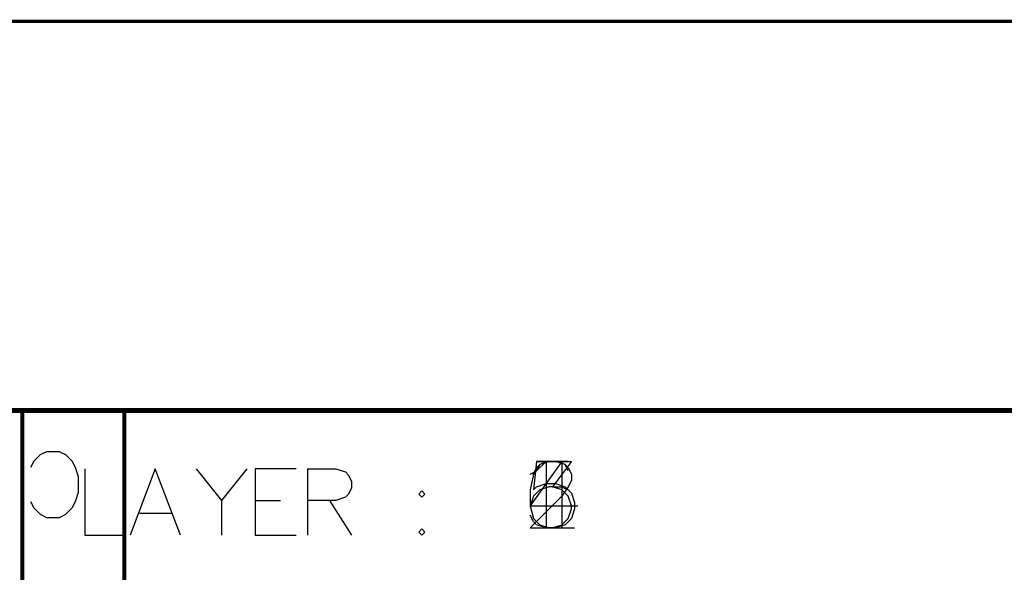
# Model space of a CAD drawing. Header units: millimetres. Extents: x 138 to 555, y 26 to 334.
# Tile 21 of 202: x 242 to 271, y 45 to 62. Entities that reach past the tile are written whole.
import ezdxf

# ---------------------------------------------------------------- set-up
doc = ezdxf.new("R2010")
doc.units = ezdxf.units.MM
for name, color, linetype in [('BottomLayer', 5, 'Continuous'), ('DrillDrawing', 1, 'Continuous'), ('KeepOutLayer', 6, 'Continuous'), ('Mechanical27', 56, 'Continuous'), ('Mechanical30', 56, 'Continuous'), ('Mechanical31', 56, 'Continuous'), ('Mechanical32', 56, 'Continuous'), ('MidLayer1', 16, 'Continuous'), ('MidLayer2', 76, 'Continuous'), ('MidLayer3', 90, 'Continuous'), ('MidLayer4', 156, 'Continuous'), ('TopLayer', 1, 'Continuous')]:
    doc.layers.add(name, color=color, linetype=linetype)

# ---------------------------------------------------------------- blocks, each defined once
blk = doc.blocks.new('CARTOUCHE_STM_TOP_485')
at = {"layer": 'Mechanical31'}
for p, q in [((39.886, 22.257), (39.886, 20.257)), ((42.009, 22.257), (41.247, 20.257)), ((42.771, 20.257), (42.009, 22.257)), ((43.237, 22.257), (43.999, 21.305)), ((44.761, 22.257), (43.999, 21.305)), ((46.256, 22.257), (45.018, 22.257)), ((45.018, 22.257), (45.018, 20.257)), ((46.589, 22.257), (46.589, 20.257)), ((46.589, 22.257), (47.446, 22.257)), ((47.446, 22.257), (47.732, 22.162)), ((47.732, 22.162), (47.827, 22.066)), ((47.827, 22.066), (47.922, 21.876)), ((47.922, 21.686), (47.827, 21.495)), ((47.922, 21.876), (47.922, 21.686)), ((47.732, 21.4), (47.446, 21.305)), ((47.827, 21.495), (47.732, 21.4)), ((50.036, 21.59), (49.941, 21.495)), ((49.941, 21.495), (50.036, 21.4)), ((50.131, 21.495), (50.036, 21.59)), ((50.036, 21.4), (50.131, 21.495)), ((43.999, 21.305), (43.999, 20.257)), ((45.018, 21.305), (45.78, 21.305)), ((47.446, 21.305), (46.589, 21.305)), ((47.256, 21.305), (47.922, 20.257)), ((41.533, 20.924), (42.485, 20.924)), ((39.886, 20.257), (41.028, 20.257)), ((45.018, 20.257), (46.256, 20.257)), ((50.036, 20.448), (49.941, 20.353)), ((49.941, 20.353), (50.036, 20.257)), ((50.131, 20.353), (50.036, 20.448)), ((50.036, 20.257), (50.131, 20.353))]:
    blk.add_line(p, q, dxfattribs=at)
at = {"layer": 'Mechanical31', "const_width": 0.12}
for points in [[(0, 24), (121, 24)], [(38, 0), (38, 24)]]:
    blk.add_lwpolyline(points, dxfattribs=at)
at = {"layer": 'Mechanical31', "const_width": 0.06}
blk.add_lwpolyline([(37.97, 24, 1), (38.03, 24, 1)], format="xyb", close=True, dxfattribs=at)
blk = doc.blocks.new('CARTOUCHE_STM_BOTTOM_486')
at = {"layer": 'Mechanical32'}
for p, q in [((38.281, 22.471), (38.472, 22.662)), ((38.472, 22.662), (38.662, 22.757)), ((38.662, 22.757), (39.043, 22.757)), ((39.043, 22.757), (39.233, 22.662)), ((39.233, 22.662), (39.424, 22.471)), ((38.186, 22.281), (38.281, 22.471)), ((39.424, 22.471), (39.519, 22.281)), ((39.519, 22.281), (39.614, 21.995)), ((39.614, 21.995), (39.614, 21.519)), ((39.614, 21.519), (39.519, 21.233)), ((38.281, 21.043), (38.186, 21.233)), ((39.519, 21.233), (39.424, 21.043)), ((38.472, 20.853), (38.281, 21.043)), ((38.662, 20.757), (38.472, 20.853)), ((39.233, 20.853), (39.043, 20.757)), ((39.424, 21.043), (39.233, 20.853)), ((39.043, 20.757), (38.662, 20.757))]:
    blk.add_line(p, q, dxfattribs=at)
at = {"layer": 'Mechanical32', "const_width": 0.12}
for points in [[(0, 24), (121, 24)], [(41, 0), (41, 24)]]:
    blk.add_lwpolyline(points, dxfattribs=at)
at = {"layer": 'Mechanical32', "const_width": 0.06}
blk.add_lwpolyline([(40.97, 24, 1), (41.03, 24, 1)], format="xyb", close=True, dxfattribs=at)

msp = doc.modelspace()

# ---------------------------------------------------------------- linework, layer by layer
at = {"layer": 'BottomLayer'}
for p, q in [((257.506, 48.162), (257.316, 47.876)), ((257.792, 48.257), (257.506, 48.162)), ((257.982, 48.257), (257.792, 48.257)), ((258.268, 48.162), (257.982, 48.257)), ((258.363, 47.971), (258.268, 48.162)), ((257.316, 47.876), (257.22, 47.4)), ((257.792, 47.495), (257.506, 47.4)), ((257.887, 47.495), (257.792, 47.495)), ((258.173, 47.4), (257.887, 47.495)), ((257.22, 47.4), (257.22, 46.924)), ((257.316, 47.21), (257.22, 46.924)), ((257.506, 47.4), (257.316, 47.21)), ((258.363, 47.21), (258.173, 47.4)), ((258.458, 46.924), (258.363, 47.21)), ((257.22, 46.924), (257.316, 46.543)), ((258.458, 46.829), (258.458, 46.924)), ((258.363, 46.543), (258.458, 46.829)), ((257.316, 46.543), (257.506, 46.353)), ((257.506, 46.353), (257.792, 46.257)), ((257.887, 46.257), (258.173, 46.353)), ((258.173, 46.353), (258.363, 46.543)), ((257.792, 46.257), (257.887, 46.257))]:
    msp.add_line(p, q, dxfattribs=at)
at = {"layer": 'DrillDrawing', "const_width": 0.1}
msp.add_lwpolyline([(160.82, 61.507), (368.82, 61.507)], dxfattribs=at)
at = {"layer": 'KeepOutLayer', "const_width": 0.1}
msp.add_lwpolyline([(160.82, 61.507), (368.82, 61.507)], dxfattribs=at)
at = {"layer": 'Mechanical27', "const_width": 0.1}
msp.add_lwpolyline([(160.82, 61.507), (368.82, 61.507)], dxfattribs=at)
at = {"layer": 'Mechanical30', "const_width": 0.1}
msp.add_lwpolyline([(160.82, 61.507), (368.82, 61.507)], dxfattribs=at)
at = {"layer": 'MidLayer1'}
for p, q in [((258.173, 48.257), (257.22, 46.924)), ((258.173, 48.257), (258.173, 46.257)), ((257.22, 46.924), (258.649, 46.924))]:
    msp.add_line(p, q, dxfattribs=at)
at = {"layer": 'MidLayer2'}
for p, q in [((257.411, 48.257), (257.316, 47.4)), ((258.363, 48.257), (257.411, 48.257)), ((257.316, 47.4), (257.411, 47.495)), ((257.411, 47.495), (257.697, 47.59)), ((257.697, 47.59), (257.982, 47.59)), ((257.982, 47.59), (258.268, 47.495)), ((258.268, 47.495), (258.458, 47.305)), ((258.458, 47.305), (258.554, 47.019)), ((258.554, 47.019), (258.554, 46.829)), ((257.316, 46.448), (257.22, 46.638)), ((258.554, 46.829), (258.458, 46.543)), ((257.411, 46.353), (257.316, 46.448)), ((257.697, 46.257), (257.411, 46.353)), ((258.268, 46.353), (257.982, 46.257)), ((258.458, 46.543), (258.268, 46.353)), ((257.982, 46.257), (257.697, 46.257))]:
    msp.add_line(p, q, dxfattribs=at)
at = {"layer": 'MidLayer3'}
for p, q in [((257.316, 47.876), (257.411, 48.067)), ((257.411, 48.067), (257.506, 48.162)), ((257.506, 48.162), (257.697, 48.257)), ((257.697, 48.257), (258.077, 48.257)), ((258.077, 48.257), (258.268, 48.162)), ((258.268, 48.162), (258.363, 48.067)), ((258.363, 48.067), (258.458, 47.876)), ((257.316, 47.781), (257.316, 47.876)), ((258.458, 47.876), (258.458, 47.686)), ((258.363, 47.495), (258.173, 47.21)), ((258.458, 47.686), (258.363, 47.495)), ((258.173, 47.21), (257.22, 46.257)), ((257.22, 46.257), (258.554, 46.257))]:
    msp.add_line(p, q, dxfattribs=at)
at = {"layer": 'MidLayer4'}
for p, q in [((257.411, 48.257), (258.458, 48.257)), ((258.458, 48.257), (257.887, 47.495)), ((257.887, 47.495), (258.173, 47.495)), ((258.173, 47.495), (258.363, 47.4)), ((258.363, 47.4), (258.458, 47.305)), ((258.458, 47.305), (258.554, 47.019)), ((258.554, 47.019), (258.554, 46.829)), ((257.316, 46.448), (257.22, 46.638)), ((258.554, 46.829), (258.458, 46.543)), ((257.411, 46.353), (257.316, 46.448)), ((257.697, 46.257), (257.411, 46.353)), ((258.268, 46.353), (257.982, 46.257)), ((258.458, 46.543), (258.268, 46.353)), ((257.982, 46.257), (257.697, 46.257))]:
    msp.add_line(p, q, dxfattribs=at)
at = {"layer": 'TopLayer'}
for p, q in [((257.411, 47.971), (257.697, 48.257)), ((257.697, 48.257), (257.697, 46.257)), ((257.22, 47.876), (257.411, 47.971))]:
    msp.add_line(p, q, dxfattribs=at)

# ---------------------------------------------------------------- block references
for name, p in [('CARTOUCHE_STM_TOP_485', (203.918, 25.779)), ('CARTOUCHE_STM_BOTTOM_486', (203.993, 25.804))]:
    msp.add_blockref(name, p)

doc.saveas('drawing.dxf')
